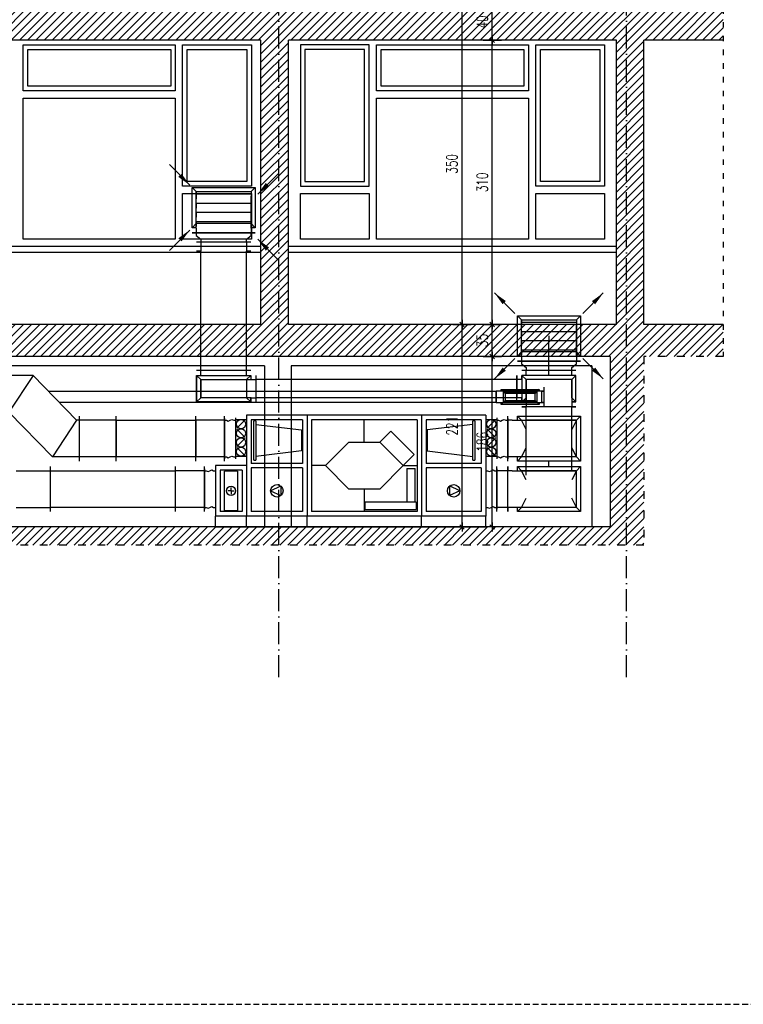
# Model space of a CAD drawing. Header units: millimetres. Extents: x 167273 to 188273, y -125105 to -88145.
# Tile 18 of 210: x 171585 to 172375, y -125105 to -124031. Entities that reach past the tile are written whole.
import ezdxf

# ---------------------------------------------------------------- set-up
doc = ezdxf.new("R2010")
doc.units = ezdxf.units.MM
for name, pattern in [('ACAD_ISO03W100', [30, 12, -18]), ('ACAD_ISO10W100', [18, 12, -3, 0, -3]), ('HIDDEN', [9.525, 6.35, -3.175])]:
    doc.linetypes.add(name, pattern=pattern)
for name, color, linetype in [('a-osie', 1, 'ACAD_ISO10W100'), ('a-wymiary', 9, 'Continuous'), ('b-cienka', 9, 'Continuous'), ('b-przerywana1', 9, 'ACAD_ISO03W100'), ('b-przerywana2', 2, 'ACAD_ISO03W100'), ('b-widokowa', 7, 'Continuous'), ('b-ściany', 2, 'Continuous'), ('h-hatch', 8, 'Continuous')]:
    doc.layers.add(name, color=color, linetype=linetype)
doc.layers.add('x-revclouds', color=190, linetype='HIDDEN', plot=False)
doc.styles.add('FDBES', font='romans.shx', dxfattribs={"width": 0.7, "height": 10})
doc.styles.add('PPAB_100', font='romans.shx', dxfattribs={"width": 0.7, "height": 12})
doc.dimstyles.new('FDBES', dxfattribs={"dimscale": 50, "dimtxt": 4, "dimasz": 2.5, "dimexe": 0.8, "dimexo": 2, "dimgap": 1, "dimtad": 1, "dimdsep": 46, "dimtxsty": 'FDBES', "dimcen": 2.5, "dimclrd": 4, "dimclre": 5, "dimadec": 0, "dimazin": 0, "dimtfac": 1, "dimtmove": 0, "dimatfit": 3, "dimfxl": 0, "dimarcsym": 0})
doc.dimstyles.new('newPPAB_100', dxfattribs={"dimscale": 0, "dimtxt": 16, "dimasz": 1, "dimexe": 10, "dimexo": 10, "dimgap": 5, "dimtad": 1, "dimdec": 0, "dimzin": 0, "dimdsep": 46, "dimtxsty": 'PPAB_100', "dimblk": 'tick_50', "dimcen": 0.09, "dimdle": 5, "dimse1": 1, "dimse2": 1, "dimclrd": 9, "dimclre": 9, "dimclrt": 161, "dimadec": 0, "dimazin": 0, "dimtfac": 1, "dimtdec": 0, "dimtix": 1, "dimtmove": 2, "dimatfit": 0, "dimldrblk": 'tick_50', "dimfxl": 0, "dimtolj": 1, "dimtzin": 0, "dimarcsym": 0})
pattern_1 = [(45, (-27340.6366, 31489.7547), (-4.49012806, 4.49012806), [])]

# ---------------------------------------------------------------- blocks, each defined once
blk = doc.blocks.new('tick_50')
at = {"color": 9, "ltscale": 20}
for p, q in [((-5, 0), (5, 0)), ((0, 10), (0, -10))]:
    blk.add_line(p, q, dxfattribs=at)
at = {"color": 0}
blk.add_line((2.5, 2.5), (-2.5, -2.5), dxfattribs=at)
blk = doc.blocks.new('went_piwnica_przekroj')
at = {"layer": 'h-hatch', "extrusion": (1, 1.54074e-32, 6.12323e-17)}
for p, q in [((5330.8, -1271), (5335.3, -1275.5)), ((5335.3, -1275.5), (5395.3, -1275.5)), ((5335.3, -1275.5), (5335.3, -1280.5)), ((5395.3, -1275.5), (5399.8, -1271)), ((5395.3, -1275.5), (5395.3, -1280.5)), ((5335.3, -1310.5), (5335.3, -1280.5)), ((5395.3, -1315.5), (5395.3, -1280.5)), ((5330.8, -1315), (5335.3, -1310.5)), ((5335.3, -1315.5), (5335.3, -1310.5)), ((5399.8, -1315), (5395.3, -1310.5)), ((5335.3, -1320.5), (5330.8, -1320.5)), ((5335.3, -1315.5), (5335.3, -1318.5)), ((5335.3, -1318.5), (5335.3, -1320.5)), ((5395.3, -1320.5), (5335.3, -1320.5)), ((5395.3, -1315.5), (5395.3, -1318.5)), ((5395.3, -1318.5), (5395.3, -1320.5)), ((5399.8, -1320.5), (5395.3, -1320.5)), ((5685.8, -1411), (5690.3, -1415.5)), ((5685.8, -1411), (5754.8, -1411)), ((5685.8, -1455), (5685.8, -1411)), ((5690.3, -1415.5), (5750.3, -1415.5)), ((5690.3, -1415.5), (5690.3, -1420.5)), ((5750.3, -1415.5), (5754.8, -1411)), ((5750.3, -1415.5), (5750.3, -1420.5)), ((5754.8, -1411), (5754.8, -1455)), ((5690.3, -1450.5), (5690.3, -1420.5)), ((5750.3, -1455.5), (5750.3, -1420.5)), ((5720.3, -1433), (5720.3, -1438)), ((5720.3, -1460.5), (5720.3, -1438)), ((5685.8, -1455), (5690.3, -1450.5)), ((5690.3, -1455), (5685.8, -1455)), ((5690.3, -1460.5), (5685.8, -1460.5)), ((5690.3, -1455.5), (5690.3, -1450.5)), ((5690.3, -1455.5), (5690.3, -1458.5)), ((5690.3, -1458.5), (5690.3, -1460.5)), ((5750.3, -1460.5), (5690.3, -1460.5)), ((5754.8, -1455), (5750.3, -1450.5)), ((5754.8, -1455), (5750.3, -1455)), ((5750.3, -1455.5), (5750.3, -1458.5)), ((5750.3, -1458.5), (5750.3, -1460.5)), ((5754.8, -1460.5), (5750.3, -1460.5))]:
    blk.add_line(p, q, dxfattribs=at)
at = {"layer": 'h-hatch', "extrusion": (-3.67394e-16, -1, 1.83697e-16)}
for p, q in [((5330.8, -1271), (5399.8, -1271)), ((5330.8, -1315), (5330.8, -1271)), ((5330.8, -1271), (5335.3, -1275.5)), ((5399.8, -1271), (5395.3, -1275.5)), ((5399.8, -1271), (5399.8, -1315)), ((5330.8, -1315), (5335.3, -1310.5)), ((5395.3, -1310.5), (5399.8, -1315)), ((5335.3, -1315), (5330.8, -1315)), ((5399.8, -1315), (5395.3, -1315))]:
    blk.add_line(p, q, dxfattribs=at)
at = {"layer": 'h-hatch', "extrusion": (-2.44929e-16, 1, -1.60812e-16)}
for p, q in [((5330.8, -1315), (5330.8, -1271)), ((5335.3, -1275.5), (5395.3, -1275.5)), ((5335.3, -1310.5), (5335.3, -1275.5)), ((5335.3, -1278), (5395.3, -1278)), ((5335.3, -1278), (5335.3, -1283.5)), ((5395.3, -1275.5), (5395.3, -1310.5)), ((5395.3, -1278), (5395.3, -1283.5)), ((5335.3, -1288), (5395.3, -1288)), ((5335.3, -1288), (5335.3, -1293.5)), ((5395.3, -1288), (5395.3, -1293.5)), ((5335.3, -1298), (5395.3, -1298)), ((5335.3, -1298), (5335.3, -1303.5)), ((5395.3, -1298), (5395.3, -1303.5)), ((5335.3, -1308), (5395.3, -1308)), ((5335.3, -1308), (5335.3, -1313.5)), ((5395.3, -1310.5), (5335.3, -1310.5)), ((5395.3, -1308), (5395.3, -1313.5)), ((5335.3, -1315), (5330.8, -1315)), ((5399.8, -1315), (5395.3, -1315)), ((5685.8, -1455), (5685.8, -1411)), ((5690.3, -1415.5), (5750.3, -1415.5)), ((5690.3, -1450.5), (5690.3, -1415.5)), ((5690.3, -1418), (5750.3, -1418)), ((5690.3, -1418), (5690.3, -1423.5)), ((5750.3, -1415.5), (5750.3, -1450.5)), ((5750.3, -1418), (5750.3, -1423.5)), ((5690.3, -1428), (5750.3, -1428)), ((5690.3, -1428), (5690.3, -1433.5)), ((5750.3, -1428), (5750.3, -1433.5)), ((5690.3, -1438), (5750.3, -1438)), ((5690.3, -1438), (5690.3, -1443.5)), ((5750.3, -1438), (5750.3, -1443.5)), ((5690.3, -1448), (5750.3, -1448)), ((5690.3, -1448), (5690.3, -1453.5)), ((5750.3, -1448), (5750.3, -1453.5)), ((5690.3, -1455), (5685.8, -1455)), ((5750.3, -1450.5), (5690.3, -1450.5)), ((5754.8, -1455), (5750.3, -1455))]:
    blk.add_line(p, q, dxfattribs=at)
at = {"layer": 'h-hatch'}
for p, q in [((5330.8, -1320.5), (5335.3, -1320.5)), ((5335.3, -1320.5), (5395.3, -1320.4)), ((5335.3, -1320.5), (5335.3, -1323.5)), ((5395.3, -1320.4), (5399.8, -1320.4)), ((5395.3, -1323.4), (5395.3, -1320.4)), ((5335.3, -1323.5), (5340.3, -1327.5)), ((5335.8, -1330.5), (5340.3, -1330.5)), ((5340.3, -1327.5), (5340.3, -1330.5)), ((5340.3, -1330.5), (5390.3, -1330.4)), ((5340.3, -1330.5), (5340.3, -1340.5)), ((5390.3, -1327.4), (5395.3, -1323.4)), ((5390.3, -1330.4), (5390.3, -1327.4)), ((5390.3, -1330.4), (5390.3, -1340.4)), ((5390.3, -1330.4), (5394.8, -1330.4)), ((5685.8, -1460.5), (5690.3, -1460.5)), ((5690.3, -1460.5), (5750.3, -1460.4)), ((5690.3, -1460.5), (5690.3, -1463.5)), ((5720.3, -1463.5), (5720.3, -1460.5)), ((5750.3, -1460.4), (5754.8, -1460.4)), ((5750.3, -1463.4), (5750.3, -1460.4)), ((5690.3, -1463.5), (5695.3, -1467.5)), ((5690.8, -1470.5), (5695.3, -1470.5)), ((5695.3, -1467.5), (5695.3, -1470.5)), ((5695.3, -1470.5), (5745.3, -1470.4)), ((5720.3, -1467.5), (5720.3, -1463.5)), ((5720.3, -1470.5), (5720.3, -1467.5)), ((5745.3, -1467.4), (5750.3, -1463.4)), ((5745.3, -1470.4), (5745.3, -1467.4)), ((5745.3, -1470.4), (5749.8, -1470.4)), ((5366.3, -1523, -50.4), (5366.3, -1567, -50.4)), ((5366.3, -1525, -50.4), (5368.3, -1525, -50.4)), ((5368.3, -1525, -50.4), (5370.3, -1526, -50.4)), ((5370.3, -1526, -50.4), (5372.3, -1525, -50.4)), ((5372.3, -1525, -50.4), (5374.3, -1524, -50.4)), ((5374.3, -1524, -50.4), (5376.3, -1525, -50.4)), ((5376.3, -1525, -50.4), (5378.3, -1525, -50.4)), ((5378.3, -1522.2, -50.4), (5378.3, -1566.2, -50.4)), ((5378.3, -1523, -50.4), (5378.3, -1567, -50.4)), ((5378.3, -1524.2, -50.4), (5390.3, -1524.2, -50.4)), ((5388.8, -1524.7, -50.4), (5379.8, -1533.7, -50.4)), ((5390.3, -1519.5, -50.4), (5390.3, -1574.5, -50.4)), ((5456.3, -1519.5, -50.4), (5390.3, -1519.5, -50.4)), ((5390.3, -1522.2, -50.4), (5390.3, -1566.2, -50.4)), ((5395.3, -1524.5, -50.4), (5395.3, -1572, -50.4)), ((5451.3, -1524.5, -50.4), (5395.3, -1524.5, -50.4)), ((5398.3, -1568.5, -50.4), (5398.3, -1525.5, -50.4)), ((5400.3, -1525.5, -50.4), (5398.3, -1525.5, -50.4)), ((5400.3, -1525.5, -50.4), (5400.3, -1568.5, -50.4)), ((5451.3, -1524.5, -50.4), (5451.3, -1572, -50.4)), ((5456.3, -1519.5, -50.4), (5456.3, -1574.5, -50.4)), ((5456.3, -1519.5, -50.4), (5456.3, -1629.5, -50.4)), ((5581.3, -1519.5, -50.4), (5456.3, -1519.5, -50.4)), ((5461.3, -1524.5, -50.4), (5461.3, -1624.5, -50.4)), ((5576.3, -1524.5, -50.4), (5461.3, -1524.5, -50.4)), ((5518.8, -1549, -50.4), (5518.8, -1524.5, -50.4)), ((5576.3, -1524.5, -50.4), (5576.3, -1624.5, -50.4)), ((5581.3, -1519.5, -50.4), (5581.3, -1629.5, -50.4)), ((5581.3, -1519.5, -50.4), (5581.3, -1574.5, -50.4)), ((5651.3, -1519.5, -50.4), (5581.3, -1519.5, -50.4)), ((5586.3, -1524.5, -50.4), (5586.3, -1572, -50.4)), ((5646.3, -1524.5, -50.4), (5586.3, -1524.5, -50.4)), ((5637.3, -1568.5, -50.4), (5637.3, -1525.5, -50.4)), ((5639.3, -1525.5, -50.4), (5637.3, -1525.5, -50.4)), ((5639.3, -1525.5, -50.4), (5639.3, -1568.5, -50.4)), ((5646.3, -1524.5, -50.4), (5646.3, -1572, -50.4)), ((5651.3, -1519.5, -50.4), (5651.3, -1574.5, -50.4)), ((5651.3, -1522.2, -50.4), (5651.3, -1566.2, -50.4)), ((5651.3, -1524.2, -50.4), (5663.3, -1524.2, -50.4)), ((5661.8, -1524.7, -50.4), (5652.8, -1533.7, -50.4)), ((5663.3, -1522.2, -50.4), (5663.3, -1566.2, -50.4)), ((5663.3, -1523, -50.4), (5663.3, -1567, -50.4)), ((5663.3, -1525, -50.4), (5665.3, -1525, -50.4)), ((5665.3, -1525, -50.4), (5667.3, -1526, -50.4)), ((5667.3, -1526, -50.4), (5669.3, -1525, -50.4)), ((5669.3, -1525, -50.4), (5671.3, -1524, -50.4)), ((5671.3, -1524, -50.4), (5673.3, -1525, -50.4)), ((5673.3, -1525, -50.4), (5675.3, -1525, -50.4)), ((5675.3, -1523, -50.4), (5675.3, -1567, -50.4)), ((5388.8, -1543.7, -50.4), (5379.8, -1534.7, -50.4)), ((5400.3, -1529.5, -50.4), (5450.3, -1535.5, -50.4)), ((5450.3, -1535.5, -50.4), (5450.3, -1558.5, -50.4)), ((5637.3, -1529.5, -50.4), (5587.3, -1535.5, -50.4)), ((5587.3, -1535.5, -50.4), (5587.3, -1558.5, -50.4)), ((5661.8, -1543.7, -50.4), (5652.8, -1534.7, -50.4)), ((5388.8, -1544.7, -50.4), (5379.8, -1553.7, -50.4)), ((5535.8, -1549, -50.4), (5547.8, -1537, -50.4)), ((5547.8, -1537, -50.4), (5573.3, -1562.5, -50.4)), ((5661.8, -1544.7, -50.4), (5652.8, -1553.7, -50.4)), ((5388.8, -1563.7, -50.4), (5379.8, -1554.7, -50.4)), ((5476.3, -1574.5, -50.4), (5501.8, -1549, -50.4)), ((5501.8, -1549, -50.4), (5535.8, -1549, -50.4)), ((5561.3, -1574.5, -50.4), (5535.8, -1549, -50.4)), ((5535.8, -1549, -50.4), (5561.3, -1574.5, -50.4)), ((5661.8, -1563.7, -50.4), (5652.8, -1554.7, -50.4)), ((5366.3, -1565, -50.4), (5368.3, -1565, -50.4)), ((5368.3, -1565, -50.4), (5370.3, -1566, -50.4)), ((5370.3, -1566, -50.4), (5372.3, -1565, -50.4)), ((5372.3, -1565, -50.4), (5374.3, -1564, -50.4)), ((5374.3, -1564, -50.4), (5376.3, -1565, -50.4)), ((5376.3, -1565, -50.4), (5378.3, -1565, -50.4)), ((5378.3, -1564.2, -50.4), (5390.3, -1564.2, -50.4)), ((5450.3, -1558.5, -50.4), (5400.3, -1564.5, -50.4)), ((5573.3, -1562.5, -50.4), (5561.3, -1574.5, -50.4)), ((5587.3, -1558.5, -50.4), (5637.3, -1564.5, -50.4)), ((5651.3, -1564.2, -50.4), (5663.3, -1564.2, -50.4)), ((5663.3, -1565, -50.4), (5665.3, -1565, -50.4)), ((5665.3, -1565, -50.4), (5667.3, -1566, -50.4)), ((5667.3, -1566, -50.4), (5669.3, -1565, -50.4)), ((5669.3, -1565, -50.4), (5671.3, -1564, -50.4)), ((5671.3, -1564, -50.4), (5673.3, -1565, -50.4)), ((5673.3, -1565, -50.4), (5675.3, -1565, -50.4)), ((5344.3, -1578, -50.4), (5344.3, -1622, -50.4)), ((5350.3, -1580, -50.4), (5352.3, -1579, -50.4)), ((5352.3, -1579, -50.4), (5354.3, -1580, -50.4)), ((5356.3, -1574.5, -50.4), (5356.3, -1629.5, -50.4)), ((5390.3, -1574.5, -50.4), (5356.3, -1574.5, -50.4)), ((5356.3, -1578, -50.4), (5356.3, -1622, -50.4)), ((5390.3, -1574.5, -50.4), (5390.3, -1629.5, -50.4)), ((5390.3, -1574.5, -50.4), (5390.3, -1629.5, -50.4)), ((5451.3, -1572, -50.4), (5395.3, -1572, -50.4)), ((5395.3, -1577, -50.4), (5395.3, -1624.5, -50.4)), ((5451.3, -1577, -50.4), (5395.3, -1577, -50.4)), ((5398.3, -1568.5, -50.4), (5400.3, -1568.5, -50.4)), ((5451.3, -1577, -50.4), (5451.3, -1624.5, -50.4)), ((5456.3, -1574.5, -50.4), (5456.3, -1629.5, -50.4)), ((5476.3, -1574.5, -50.4), (5461.3, -1574.5, -50.4)), ((5501.8, -1600, -50.4), (5476.3, -1574.5, -50.4)), ((5561.3, -1574.5, -50.4), (5535.8, -1600, -50.4)), ((5561.3, -1574.5, -50.4), (5576.3, -1574.5, -50.4)), ((5565.3, -1577.5, -50.4), (5574.3, -1577.5, -50.4)), ((5565.3, -1577.5, -50.4), (5565.3, -1614.5, -50.4)), ((5574.3, -1614.5, -50.4), (5574.3, -1577.5, -50.4)), ((5581.3, -1574.5, -50.4), (5581.3, -1629.5, -50.4)), ((5646.3, -1572, -50.4), (5586.3, -1572, -50.4)), ((5586.3, -1577, -50.4), (5586.3, -1624.5, -50.4)), ((5646.3, -1577, -50.4), (5586.3, -1577, -50.4)), ((5637.3, -1568.5, -50.4), (5639.3, -1568.5, -50.4)), ((5646.3, -1577, -50.4), (5646.3, -1624.5, -50.4)), ((5651.3, -1574.5, -50.4), (5651.3, -1629.5, -50.4)), ((5651.3, -1578, -50.4), (5651.3, -1622, -50.4)), ((5657.3, -1580, -50.4), (5659.3, -1579, -50.4)), ((5659.3, -1579, -50.4), (5661.3, -1580, -50.4)), ((5663.3, -1578, -50.4), (5663.3, -1622, -50.4)), ((5344.3, -1580, -50.4), (5346.3, -1580, -50.4)), ((5346.3, -1580, -50.4), (5348.3, -1581, -50.4)), ((5348.3, -1581, -50.4), (5350.3, -1580, -50.4)), ((5354.3, -1580, -50.4), (5356.3, -1580, -50.4)), ((5361.3, -1579.5, -50.4), (5361.3, -1624.5, -50.4)), ((5385.3, -1579.5, -50.4), (5361.3, -1579.5, -50.4)), ((5366.3, -1623.5, -50.4), (5366.3, -1580.5, -50.4)), ((5380.3, -1580.5, -50.4), (5366.3, -1580.5, -50.4)), ((5380.3, -1580.5, -50.4), (5380.3, -1623.5, -50.4)), ((5385.3, -1579.5, -50.4), (5385.3, -1624.5, -50.4)), ((5651.3, -1580, -50.4), (5653.3, -1580, -50.4)), ((5653.3, -1580, -50.4), (5655.3, -1581, -50.4)), ((5655.3, -1581, -50.4), (5657.3, -1580, -50.4)), ((5661.3, -1580, -50.4), (5663.3, -1580, -50.4)), ((5373.3, -1602, -50.4), (5373.3, -1598.5, -50.4)), ((5416.5, -1602, -50.4), (5427.8, -1596.7, -50.4)), ((5427.8, -1596.7, -50.4), (5427.8, -1607.2, -50.4)), ((5535.8, -1600, -50.4), (5501.8, -1600, -50.4)), ((5518.8, -1600, -50.4), (5518.8, -1624.5, -50.4)), ((5611.9, -1596.7, -50.4), (5611.9, -1607.2, -50.4)), ((5623.2, -1602, -50.4), (5611.9, -1596.7, -50.4)), ((5373.3, -1602, -50.4), (5369.8, -1602, -50.4)), ((5373.3, -1602, -50.4), (5373.3, -1605.5, -50.4)), ((5373.3, -1602, -50.4), (5376.8, -1602, -50.4)), ((5416.5, -1602, -50.4), (5427.8, -1607.2, -50.4)), ((5623.2, -1602, -50.4), (5611.9, -1607.2, -50.4)), ((5344.3, -1620, -50.4), (5346.3, -1620, -50.4)), ((5346.3, -1620, -50.4), (5348.3, -1621, -50.4)), ((5348.3, -1621, -50.4), (5350.3, -1620, -50.4)), ((5350.3, -1620, -50.4), (5352.3, -1619, -50.4)), ((5352.3, -1619, -50.4), (5354.3, -1620, -50.4)), ((5354.3, -1620, -50.4), (5356.3, -1620, -50.4)), ((5519.8, -1622.5, -50.4), (5519.8, -1614.5, -50.4)), ((5575.3, -1614.5, -50.4), (5519.8, -1614.5, -50.4)), ((5574.3, -1614.5, -50.4), (5565.3, -1614.5, -50.4)), ((5575.3, -1614.5, -50.4), (5575.3, -1622.5, -50.4)), ((5651.3, -1620, -50.4), (5653.3, -1620, -50.4)), ((5653.3, -1620, -50.4), (5655.3, -1621, -50.4)), ((5655.3, -1621, -50.4), (5657.3, -1620, -50.4)), ((5657.3, -1620, -50.4), (5659.3, -1619, -50.4)), ((5659.3, -1619, -50.4), (5661.3, -1620, -50.4)), ((5661.3, -1620, -50.4), (5663.3, -1620, -50.4)), ((5356.3, -1641.5, -50.4), (5356.3, -1629.5, -50.4)), ((5390.3, -1629.5, -50.4), (5356.3, -1629.5, -50.4)), ((5385.3, -1624.5, -50.4), (5361.3, -1624.5, -50.4)), ((5366.3, -1623.5, -50.4), (5380.3, -1623.5, -50.4)), ((5390.3, -1641.5, -50.4), (5390.3, -1629.5, -50.4)), ((5390.3, -1641.5, -50.4), (5390.3, -1629.5, -50.4)), ((5456.3, -1629.5, -50.4), (5390.3, -1629.5, -50.4)), ((5451.3, -1624.5, -50.4), (5395.3, -1624.5, -50.4)), ((5456.3, -1641.5, -50.4), (5456.3, -1629.5, -50.4)), ((5581.3, -1629.5, -50.4), (5456.3, -1629.5, -50.4)), ((5576.3, -1624.5, -50.4), (5461.3, -1624.5, -50.4)), ((5519.8, -1622.5, -50.4), (5575.3, -1622.5, -50.4)), ((5581.3, -1641.5, -50.4), (5581.3, -1629.5, -50.4)), ((5651.3, -1629.5, -50.4), (5581.3, -1629.5, -50.4)), ((5646.3, -1624.5, -50.4), (5586.3, -1624.5, -50.4)), ((5651.3, -1641.5, -50.4), (5651.3, -1629.5, -50.4)), ((5390.3, -1641.5, -50.4), (5356.3, -1641.5, -50.4)), ((5456.3, -1641.5, -50.4), (5390.3, -1641.5, -50.4)), ((5581.3, -1641.5, -50.4), (5456.3, -1641.5, -50.4)), ((5651.3, -1641.5, -50.4), (5581.3, -1641.5, -50.4))]:
    blk.add_line(p, q, dxfattribs=at)
at = {"layer": 'h-hatch', "extrusion": (-1, -0.000573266, -5.02626e-10)}
for p, q in [((5340.3, -1340.5), (5335.8, -1340.5)), ((5340.3, -1470.5), (5340.3, -1340.5)), ((5394.8, -1340.4), (5390.3, -1340.4)), ((5390.3, -1470.4), (5390.3, -1340.4)), ((5335.8, -1470.5), (5340.3, -1470.5)), ((5340.3, -1470.5), (5390.3, -1470.4)), ((5390.3, -1470.4), (5394.8, -1470.4))]:
    blk.add_line(p, q, dxfattribs=at)
at = {"layer": 'h-hatch', "extrusion": (-1, -6.12323e-17, 6.12323e-17)}
for p, q in [((5335.8, -1470.5), (5340.3, -1470.5)), ((5340.3, -1475.5), (5340.3, -1470.5)), ((5340.3, -1470.5), (5390.3, -1470.5)), ((5390.3, -1470.5), (5394.8, -1470.5)), ((5390.3, -1475.5), (5390.3, -1470.5)), ((5690.8, -1470.5), (5695.3, -1470.5)), ((5695.3, -1475.5), (5695.3, -1470.5)), ((5695.3, -1470.5), (5745.3, -1470.5)), ((5720.3, -1475.5), (5720.3, -1470.5)), ((5720.3, -1475.5), (5720.3, -1470.5)), ((5745.3, -1470.5), (5749.8, -1470.5)), ((5745.3, -1475.5), (5745.3, -1470.5)), ((5335.8, -1476), (5335.8, -1505)), ((5340.3, -1476), (5340.3, -1475.5)), ((5390.3, -1476), (5390.3, -1475.5)), ((5690.8, -1476), (5690.8, -1476)), ((5690.8, -1476), (5690.8, -1480.5)), ((5695.3, -1476), (5695.3, -1475.5)), ((5720.3, -1476), (5720.3, -1475.5)), ((5720.3, -1476), (5720.3, -1475.5)), ((5745.3, -1476), (5745.3, -1475.5)), ((5745.3, -1480.5), (5745.3, -1500.5)), ((5690.8, -1500.5), (5690.8, -1505)), ((5335.8, -1505), (5394.8, -1505)), ((5690.8, -1505), (5695.3, -1505)), ((5745.3, -1505), (5749.8, -1505))]:
    blk.add_line(p, q, dxfattribs=at)
at = {"layer": 'h-hatch', "extrusion": (-1.22465e-16, -3.42114e-48, -1)}
for p, q in [((5157.2, -1476.2, -50.4), (5127.8, -1476.2, -50.4)), ((5157.2, -1476.2, -50.4), (5130.8, -1516.2, -50.4)), ((5204.8, -1525, -50.4), (5157.2, -1476.2, -50.4)), ((5178.4, -1565, -50.4), (5130.8, -1516.2, -50.4)), ((5204.8, -1525, -50.4), (5178.4, -1565, -50.4)), ((5207.8, -1525, -50.4), (5204.8, -1525, -50.4)), ((5207.8, -1525, -50.4), (5207.8, -1520.5, -50.4)), ((5207.8, -1565, -50.4), (5207.8, -1525, -50.4)), ((5247.8, -1525, -50.4), (5247.8, -1520.5, -50.4)), ((5247.8, -1525, -50.4), (5247.8, -1565, -50.4)), ((5247.8, -1525, -50.4), (5334.8, -1525, -50.4)), ((5334.8, -1525, -50.4), (5334.8, -1520.5, -50.4)), ((5334.8, -1525, -50.4), (5334.8, -1520.5, -50.4)), ((5334.8, -1525, -50.4), (5334.8, -1565, -50.4)), ((5337.8, -1525, -50.4), (5334.8, -1525, -50.4)), ((5334.8, -1565, -50.4), (5334.8, -1525, -50.4)), ((5363.3, -1525, -50.4), (5337.8, -1525, -50.4)), ((5366.3, -1525, -50.4), (5363.3, -1525, -50.4)), ((5366.3, -1525, -50.4), (5366.3, -1520.5, -50.4)), ((5366.3, -1565, -50.4), (5366.3, -1525, -50.4)), ((5207.8, -1565, -50.4), (5178.4, -1565, -50.4)), ((5207.8, -1569.5, -50.4), (5207.8, -1565, -50.4)), ((5247.8, -1569.5, -50.4), (5247.8, -1565, -50.4)), ((5334.8, -1565, -50.4), (5247.8, -1565, -50.4)), ((5334.8, -1569.5, -50.4), (5334.8, -1565, -50.4)), ((5337.8, -1565, -50.4), (5334.8, -1565, -50.4)), ((5334.8, -1569.5, -50.4), (5334.8, -1565, -50.4)), ((5363.3, -1565, -50.4), (5337.8, -1565, -50.4)), ((5366.3, -1565, -50.4), (5363.3, -1565, -50.4)), ((5366.3, -1569.5, -50.4), (5366.3, -1565, -50.4)), ((5312.8, -1580, -50.4), (5312.8, -1575.5, -50.4)), ((5344.3, -1580, -50.4), (5344.3, -1575.5, -50.4)), ((5663.3, -1580, -50.4), (5663.3, -1575.5, -50.4)), ((5675.3, -1580, -50.4), (5675.3, -1575.5, -50.4)), ((5175.8, -1580, -50.4), (5312.8, -1580, -50.4)), ((5315.8, -1580, -50.4), (5312.8, -1580, -50.4)), ((5312.8, -1620, -50.4), (5312.8, -1580, -50.4)), ((5341.3, -1580, -50.4), (5315.8, -1580, -50.4)), ((5344.3, -1580, -50.4), (5341.3, -1580, -50.4)), ((5344.3, -1620, -50.4), (5344.3, -1580, -50.4)), ((5663.3, -1620, -50.4), (5663.3, -1580, -50.4)), ((5675.3, -1580, -50.4), (5663.3, -1580, -50.4)), ((5675.3, -1620, -50.4), (5675.3, -1580, -50.4)), ((5312.8, -1620, -50.4), (5175.8, -1620, -50.4)), ((5315.8, -1620, -50.4), (5312.8, -1620, -50.4)), ((5312.8, -1624.5, -50.4), (5312.8, -1620, -50.4)), ((5341.3, -1620, -50.4), (5315.8, -1620, -50.4)), ((5344.3, -1620, -50.4), (5341.3, -1620, -50.4)), ((5344.3, -1624.5, -50.4), (5344.3, -1620, -50.4)), ((5663.3, -1624.5, -50.4), (5663.3, -1620, -50.4)), ((5675.3, -1620, -50.4), (5663.3, -1620, -50.4)), ((5675.3, -1624.5, -50.4), (5675.3, -1620, -50.4))]:
    blk.add_line(p, q, dxfattribs=at)
at = {"layer": 'h-hatch', "extrusion": (0, 1, -1.83697e-16)}
for p, q in [((5335.8, -1476), (5340.3, -1480.5)), ((5335.8, -1476), (5335.8, -1505)), ((5335.8, -1476), (5340.3, -1480.5)), ((5335.8, -1476), (5335.8, -1505)), ((5340.3, -1500.5), (5340.3, -1480.5)), ((5340.3, -1500.5), (5340.3, -1480.5)), ((5390.3, -1480.5), (5394.8, -1476)), ((5390.3, -1480.5), (5394.8, -1476)), ((5390.3, -1480.5), (5390.3, -1500.5)), ((5668.1, -1491.3), (5670.1, -1493.3)), ((5668.1, -1491.3), (5709.6, -1491.3)), ((5668.1, -1493.3), (5668.1, -1491.3)), ((5709.6, -1491.3), (5707.6, -1493.3)), ((5709.6, -1491.3), (5709.6, -1493.3)), ((5715.1, -1493.3), (5715.1, -1488.8)), ((5335.8, -1505), (5340.3, -1500.5)), ((5335.8, -1505), (5340.3, -1500.5)), ((5390.3, -1500.5), (5340.3, -1500.5)), ((5394.8, -1505), (5390.3, -1500.5)), ((5394.8, -1505), (5390.3, -1500.5)), ((5394.8, -1505), (5394.8, -1500.5)), ((5662.6, -1493.3), (5662.6, -1499.5)), ((5715.1, -1493.3), (5662.6, -1493.3)), ((5662.6, -1499.5), (5662.6, -1505.8)), ((5712.1, -1493.3), (5712.1, -1505.8)), ((5712.1, -1493.3), (5715.1, -1493.3)), ((5715.1, -1499.5), (5715.1, -1493.3)), ((5715.1, -1499.5), (5715.1, -1493.3)), ((5715.1, -1505.8), (5715.1, -1499.5)), ((5715.1, -1505.8), (5715.1, -1499.5)), ((5335.8, -1505), (5394.8, -1505)), ((5335.8, -1505), (5394.8, -1505)), ((5662.6, -1505.8), (5715.1, -1505.8)), ((5670.1, -1505.8), (5668.1, -1507.8)), ((5668.1, -1507.8), (5668.1, -1505.8)), ((5709.6, -1507.8), (5668.1, -1507.8)), ((5709.6, -1507.8), (5707.6, -1505.8)), ((5709.6, -1505.8), (5709.6, -1507.8)), ((5715.1, -1505.8), (5712.1, -1505.8)), ((5715.1, -1510.3), (5715.1, -1505.8)), ((5175.8, -1575.5, -50.4), (5175.8, -1580, -50.4)), ((5138.8, -1580, -50.4), (5172.8, -1580, -50.4)), ((5172.8, -1580, -50.4), (5175.8, -1580, -50.4)), ((5175.8, -1580, -50.4), (5175.8, -1620, -50.4)), ((5138.8, -1620, -50.4), (5172.8, -1620, -50.4)), ((5172.8, -1620, -50.4), (5175.8, -1620, -50.4)), ((5175.8, -1620, -50.4), (5175.8, -1624.5, -50.4))]:
    blk.add_line(p, q, dxfattribs=at)
at = {"layer": 'h-hatch', "extrusion": (1.22465e-16, 1, -6.12323e-17)}
for p, q in [((5340.3, -1480.5), (5335.8, -1476)), ((5335.8, -1505), (5335.8, -1476)), ((5335.8, -1476), (5394.8, -1476)), ((5340.3, -1480.5), (5390.3, -1480.5)), ((5340.3, -1480.5), (5340.3, -1500.5)), ((5394.8, -1476), (5390.3, -1480.5)), ((5390.3, -1480.5), (5395.3, -1480.5)), ((5394.8, -1476), (5394.8, -1480.5)), ((5395.3, -1480.5), (5400.3, -1480.5)), ((5400.3, -1476), (5400.3, -1480.5)), ((5400.3, -1480.5), (5400.3, -1500.5)), ((5335.8, -1505), (5340.3, -1500.5)), ((5390.3, -1500.5), (5340.3, -1500.5)), ((5395.3, -1500.5), (5390.3, -1500.5)), ((5394.8, -1505), (5390.3, -1500.5)), ((5394.8, -1500.5), (5394.8, -1505)), ((5395.3, -1500.5), (5400.3, -1500.5)), ((5400.3, -1500.5), (5400.3, -1505)), ((5394.8, -1505), (5335.8, -1505))]:
    blk.add_line(p, q, dxfattribs=at)
at = {"layer": 'h-hatch', "extrusion": (-1.22465e-16, -1, 1.83697e-16)}
for p, q in [((5400.3, -1476), (5400.3, -1480.5)), ((5535.3, -1480.5), (5400.3, -1480.5)), ((5685.3, -1480.5), (5535.3, -1480.5)), ((5685.3, -1480.5), (5685.3, -1476)), ((5685.3, -1476), (5685.3, -1480.5)), ((5685.3, -1500.5), (5685.3, -1480.5)), ((5690.3, -1480.5), (5685.3, -1480.5)), ((5685.3, -1480.5), (5685.3, -1500.5)), ((5690.8, -1480.5), (5690.3, -1480.5)), ((5690.8, -1476), (5695.3, -1480.5)), ((5690.8, -1476), (5690.8, -1505)), ((5749.8, -1476), (5690.8, -1476)), ((5749.8, -1476), (5745.3, -1480.5)), ((5749.8, -1505), (5749.8, -1476)), ((5400.3, -1500.5), (5400.3, -1505)), ((5535.3, -1500.5), (5400.3, -1500.5)), ((5685.3, -1500.5), (5535.3, -1500.5)), ((5690.3, -1500.5), (5685.3, -1500.5)), ((5685.3, -1505), (5685.3, -1500.5)), ((5685.3, -1505), (5685.3, -1500.5)), ((5690.8, -1500.5), (5690.3, -1500.5)), ((5695.3, -1500.5), (5690.8, -1505)), ((5749.8, -1505), (5745.3, -1500.5)), ((5690.8, -1505), (5695.3, -1505)), ((5745.3, -1505), (5749.8, -1505)), ((5207.8, -1525, -50.4), (5207.8, -1520.5, -50.4)), ((5207.8, -1565, -50.4), (5207.8, -1525, -50.4)), ((5210.8, -1525, -50.4), (5207.8, -1525, -50.4)), ((5244.8, -1525, -50.4), (5210.8, -1525, -50.4)), ((5247.8, -1525, -50.4), (5244.8, -1525, -50.4)), ((5247.8, -1525, -50.4), (5247.8, -1520.5, -50.4)), ((5247.8, -1565, -50.4), (5247.8, -1525, -50.4)), ((5207.8, -1569.5, -50.4), (5207.8, -1565, -50.4)), ((5210.8, -1565, -50.4), (5207.8, -1565, -50.4)), ((5244.8, -1565, -50.4), (5210.8, -1565, -50.4)), ((5247.8, -1565, -50.4), (5244.8, -1565, -50.4)), ((5247.8, -1569.5, -50.4), (5247.8, -1565, -50.4))]:
    blk.add_line(p, q, dxfattribs=at)
at = {"layer": 'h-hatch', "extrusion": (-3.08149e-32, 1, -1.83697e-16)}
for p, q in [((5690.8, -1476), (5690.8, -1476)), ((5690.8, -1476), (5690.8, -1476)), ((5690.8, -1476), (5690.8, -1476)), ((5690.8, -1480.5), (5690.8, -1476)), ((5690.8, -1476), (5690.8, -1476)), ((5690.8, -1480.5), (5690.8, -1476)), ((5745.3, -1500.5), (5745.3, -1480.5)), ((5690.8, -1505), (5690.8, -1500.5)), ((5690.8, -1505), (5690.8, -1500.5)), ((5690.8, -1505), (5690.8, -1504.9)), ((5690.8, -1505), (5690.8, -1505)), ((5695.3, -1505), (5690.8, -1505)), ((5690.8, -1505), (5690.8, -1505)), ((5749.8, -1505), (5745.3, -1505)), ((5749.8, -1505), (5749.8, -1505)), ((5685.8, -1520.5, -50.4), (5690.3, -1525, -50.4)), ((5685.8, -1525, -50.4), (5685.8, -1520.5, -50.4)), ((5685.8, -1520.5, -50.4), (5754.8, -1520.5, -50.4)), ((5695.3, -1535, -50.4), (5690.3, -1525, -50.4)), ((5750.3, -1525, -50.4), (5745.3, -1535, -50.4)), ((5754.8, -1520.5, -50.4), (5750.3, -1525, -50.4)), ((5750.3, -1565, -50.4), (5750.3, -1525, -50.4)), ((5754.8, -1520.5, -50.4), (5754.8, -1569.5, -50.4)), ((5690.3, -1565, -50.4), (5695.3, -1555, -50.4)), ((5750.3, -1565, -50.4), (5745.3, -1555, -50.4)), ((5690.3, -1565, -50.4), (5685.8, -1569.5, -50.4)), ((5685.8, -1569.5, -50.4), (5685.8, -1565, -50.4)), ((5754.8, -1569.5, -50.4), (5750.3, -1565, -50.4)), ((5754.8, -1569.5, -50.4), (5685.8, -1569.5, -50.4)), ((5685.8, -1575.5, -50.4), (5690.3, -1580, -50.4)), ((5685.8, -1580, -50.4), (5685.8, -1575.5, -50.4)), ((5685.8, -1575.5, -50.4), (5754.8, -1575.5, -50.4)), ((5754.8, -1575.5, -50.4), (5750.3, -1580, -50.4)), ((5754.8, -1575.5, -50.4), (5754.8, -1624.5, -50.4)), ((5695.3, -1590, -50.4), (5690.3, -1580, -50.4)), ((5750.3, -1580, -50.4), (5745.3, -1590, -50.4)), ((5750.3, -1620, -50.4), (5750.3, -1580, -50.4)), ((5690.3, -1620, -50.4), (5695.3, -1610, -50.4)), ((5750.3, -1620, -50.4), (5745.3, -1610, -50.4)), ((5690.3, -1620, -50.4), (5685.8, -1624.5, -50.4)), ((5685.8, -1624.5, -50.4), (5685.8, -1620, -50.4)), ((5754.8, -1624.5, -50.4), (5750.3, -1620, -50.4)), ((5754.8, -1624.5, -50.4), (5685.8, -1624.5, -50.4))]:
    blk.add_line(p, q, dxfattribs=at)
at = {"layer": 'h-hatch', "extrusion": (-3.08179e-32, 1, -1.83697e-16)}
for p, q in [((5695.3, -1480.5), (5690.8, -1476)), ((5690.8, -1476), (5690.8, -1476)), ((5690.8, -1480.5), (5690.8, -1476)), ((5690.8, -1476), (5690.8, -1476)), ((5690.8, -1480.5), (5690.8, -1476)), ((5745.3, -1480.5), (5695.3, -1480.5)), ((5695.3, -1480.5), (5695.3, -1500.5)), ((5690.8, -1505), (5690.8, -1500.5)), ((5690.8, -1505), (5695.3, -1500.5)), ((5690.8, -1505), (5690.8, -1500.5)), ((5690.8, -1505), (5690.8, -1505)), ((5690.8, -1505), (5690.8, -1505)), ((5695.3, -1505), (5690.8, -1505)), ((5690.8, -1505), (5690.8, -1505)), ((5749.8, -1505), (5745.3, -1505)), ((5749.8, -1505), (5749.8, -1505))]:
    blk.add_line(p, q, dxfattribs=at)
at = {"layer": 'h-hatch', "extrusion": (1, -3.06162e-16, 1.22465e-16)}
for p, q in [((5690.8, -1476), (5695.3, -1480.5)), ((5695.3, -1500.5), (5695.3, -1480.5)), ((5745.3, -1480.5), (5695.3, -1480.5)), ((5695.3, -1500.5), (5695.3, -1480.5)), ((5745.3, -1480.5), (5695.3, -1480.5)), ((5745.3, -1480.5), (5749.8, -1476)), ((5745.3, -1480.5), (5749.8, -1476)), ((5745.3, -1480.5), (5745.3, -1500.5)), ((5745.3, -1480.5), (5745.3, -1500.5)), ((5690.8, -1505), (5695.3, -1500.5)), ((5695.3, -1500.5), (5695.3, -1505)), ((5695.3, -1505.5), (5695.3, -1500.5)), ((5745.3, -1500.5), (5745.3, -1505.5)), ((5749.8, -1505), (5745.3, -1500.5)), ((5745.3, -1500.5), (5745.3, -1505.5)), ((5749.8, -1505), (5745.3, -1500.5)), ((5695.3, -1505), (5690.8, -1505)), ((5690.8, -1510.5), (5695.3, -1510.5)), ((5695.3, -1510.5), (5690.8, -1510.5)), ((5695.3, -1505), (5695.3, -1505.5)), ((5695.3, -1505), (5695.3, -1505)), ((5695.3, -1505.5), (5695.3, -1510.5)), ((5695.3, -1505.5), (5695.3, -1510.5)), ((5745.3, -1510.5), (5695.3, -1510.5)), ((5749.8, -1505), (5745.3, -1505)), ((5745.3, -1505.5), (5745.3, -1510.5)), ((5745.3, -1505.5), (5745.3, -1510.5)), ((5745.3, -1510.5), (5749.8, -1510.5)), ((5749.8, -1510.5), (5745.3, -1510.5))]:
    blk.add_line(p, q, dxfattribs=at)
at = {"layer": 'h-hatch', "extrusion": (1.22465e-16, -1, 1.83697e-16)}
for p, q in [((5173.9, -1493.3), (5662.6, -1493.3)), ((5662.6, -1505.8), (5662.6, -1493.3)), ((5662.6, -1505.8), (5186.1, -1505.8)), ((5675.3, -1525, -50.4), (5675.3, -1520.5, -50.4)), ((5675.3, -1565, -50.4), (5675.3, -1525, -50.4)), ((5680.3, -1525, -50.4), (5675.3, -1525, -50.4)), ((5680.3, -1525, -50.4), (5690.3, -1525, -50.4)), ((5685.8, -1520.5, -50.4), (5690.3, -1525, -50.4)), ((5690.3, -1525, -50.4), (5750.3, -1525, -50.4)), ((5754.8, -1520.5, -50.4), (5750.3, -1525, -50.4)), ((5750.3, -1565, -50.4), (5750.3, -1525, -50.4)), ((5680.3, -1565, -50.4), (5675.3, -1565, -50.4)), ((5675.3, -1569.5, -50.4), (5675.3, -1565, -50.4)), ((5690.3, -1565, -50.4), (5680.3, -1565, -50.4)), ((5685.8, -1569.5, -50.4), (5690.3, -1565, -50.4)), ((5750.3, -1565, -50.4), (5690.3, -1565, -50.4)), ((5750.3, -1565, -50.4), (5754.8, -1569.5, -50.4)), ((5675.3, -1575.5, -50.4), (5675.3, -1580, -50.4)), ((5685.8, -1575.5, -50.4), (5690.3, -1580, -50.4)), ((5754.8, -1575.5, -50.4), (5750.3, -1580, -50.4)), ((5680.3, -1580, -50.4), (5675.3, -1580, -50.4)), ((5680.3, -1580, -50.4), (5690.3, -1580, -50.4)), ((5690.3, -1580, -50.4), (5750.3, -1580, -50.4)), ((5750.3, -1620, -50.4), (5750.3, -1580, -50.4)), ((5680.3, -1620, -50.4), (5675.3, -1620, -50.4)), ((5675.3, -1620, -50.4), (5675.3, -1624.5, -50.4)), ((5690.3, -1620, -50.4), (5680.3, -1620, -50.4)), ((5685.8, -1624.5, -50.4), (5690.3, -1620, -50.4)), ((5750.3, -1620, -50.4), (5690.3, -1620, -50.4)), ((5750.3, -1620, -50.4), (5754.8, -1624.5, -50.4))]:
    blk.add_line(p, q, dxfattribs=at)
at = {"layer": 'h-hatch', "extrusion": (0, -1.22465e-16, -1)}
for p, q in [((5670.6, -1493.8), (5672.6, -1495.8)), ((5670.6, -1493.8), (5707.1, -1493.8)), ((5670.6, -1505.3), (5670.6, -1493.8)), ((5670.6, -1505.3), (5672.6, -1503.3)), ((5705.1, -1495.8), (5672.6, -1495.8)), ((5672.6, -1495.8), (5672.6, -1503.3)), ((5672.6, -1503.3), (5705.1, -1503.3)), ((5705.1, -1495.8), (5707.1, -1493.8)), ((5705.1, -1503.3), (5705.1, -1495.8)), ((5707.1, -1505.3), (5705.1, -1503.3)), ((5707.1, -1493.8), (5707.1, -1505.3)), ((5707.1, -1505.3), (5670.6, -1505.3))]:
    blk.add_line(p, q, dxfattribs=at)
at = {"layer": 'h-hatch', "extrusion": (-1, 3.06162e-16, -5.6241e-32)}
for p, q in [((5690.8, -1510.4), (5695.3, -1510.4)), ((5695.3, -1510.5), (5690.8, -1510.5)), ((5695.3, -1555, -50.4), (5695.3, -1510.4)), ((5695.3, -1520.5, -50.4), (5695.3, -1510.5)), ((5745.3, -1510.4), (5749.8, -1510.4)), ((5745.3, -1555, -50.4), (5745.3, -1510.4)), ((5749.8, -1510.5), (5745.3, -1510.5)), ((5745.3, -1520.5, -50.4), (5745.3, -1510.5)), ((5690.8, -1525, -50.4), (5695.3, -1525, -50.4)), ((5695.3, -1525, -50.4), (5695.3, -1520.5, -50.4)), ((5745.3, -1525, -50.4), (5695.3, -1525, -50.4)), ((5745.3, -1525, -50.4), (5745.3, -1520.5, -50.4)), ((5749.8, -1525, -50.4), (5745.3, -1525, -50.4)), ((5695.3, -1569.5, -50.4), (5695.3, -1555, -50.4)), ((5745.3, -1569.5, -50.4), (5745.3, -1555, -50.4)), ((5695.3, -1575.5, -50.4), (5695.3, -1569.5, -50.4)), ((5695.3, -1580, -50.4), (5695.3, -1575.5, -50.4)), ((5720.3, -1575.5, -50.4), (5720.3, -1569.5, -50.4)), ((5745.3, -1575.5, -50.4), (5745.3, -1569.5, -50.4)), ((5745.3, -1580, -50.4), (5745.3, -1575.5, -50.4)), ((5690.8, -1580, -50.4), (5695.3, -1580, -50.4)), ((5745.3, -1580, -50.4), (5695.3, -1580, -50.4)), ((5749.8, -1580, -50.4), (5745.3, -1580, -50.4))]:
    blk.add_line(p, q, dxfattribs=at)
at = {"layer": 'h-hatch', "extrusion": (-1, 6.12323e-17, 1.83697e-16)}
for p, q in [((5695.3, -1580, -50.4), (5690.8, -1580, -50.4)), ((5695.3, -1585, -50.4), (5695.3, -1580, -50.4)), ((5749.8, -1580, -50.4), (5745.3, -1580, -50.4))]:
    blk.add_line(p, q, dxfattribs=at)
at = {"layer": 'h-hatch'}
for centre, radius in [((5720.3, -1433), 0.005), ((5384.3, -1529.2, -50.4), 5), ((5657.3, -1529.2, -50.4), 5), ((5384.3, -1539.2, -50.4), 5), ((5657.3, -1539.2, -50.4), 5), ((5384.3, -1549.2, -50.4), 5), ((5657.3, -1549.2, -50.4), 5), ((5384.3, -1559.2, -50.4), 5), ((5657.3, -1559.2, -50.4), 5), ((5373.3, -1602, -50.4), 5), ((5423.3, -1602, -50.4), 6.8), ((5616.3, -1602, -50.4), 6.8)]:
    blk.add_circle(centre, radius, dxfattribs=at)
for points in [[(5328.2, -1268.4, -3793.2), (5306, -1246.1, -3793.2)], [(5402.4, -1278.4, -3793.2), (5424.6, -1256.1, -3793.2)], [(5328.2, -1317.5, -3793.2), (5306, -1339.8, -3793.2)], [(5402.4, -1327.5, -3793.2), (5424.6, -1349.8, -3793.2)], [(5660.9, -1386.1, -3792.7), (5683.2, -1408.4, -3792.7)], [(5779.6, -1386.1, -3792.7), (5757.3, -1408.4, -3792.7)], [(5660.9, -1479.8, -3792.7), (5683.2, -1457.5, -3792.7)], [(5779.6, -1479.8, -3792.7), (5757.3, -1457.5, -3792.7)]]:
    blk.add_leader(points, dimstyle='FDBES', override={"dimscale": 6, "dimclrd": 256}, dxfattribs=at)

msp = doc.modelspace()

# ---------------------------------------------------------------- hatches: boundary and pattern name
at = {"layer": 'h-hatch'}
h = msp.add_hatch(dxfattribs=at)
h.set_pattern_fill('ANSI31', color=256, scale=2, style=0)
h.set_pattern_definition(pattern_1)
h.paths.add_polyline_path([(172353.25, -124013.12), (172265.81, -124013.12), (172265.81, -123883.15), (172233.81, -123883.15), (172233.81, -124013.12), (171495.81, -124013.12), (171495.81, -123883.15), (171465.81, -123883.15), (171465.81, -124013.12), (171098.81, -124013.12), (171098.81, -124053.12), (172353.25, -124053.12)])
h.paths.add_polyline_path([(171098.81, -124013.12), (170730.81, -124013.12), (170730.81, -123883.15), (170700.81, -123883.15), (170700.81, -124013.12), (170700.81, -124053.12), (171098.81, -124053.12)])
h = msp.add_hatch(dxfattribs=at)
h.set_pattern_fill('ANSI31', color=256, scale=2, style=0)
h.set_pattern_definition(pattern_1)
h.paths.add_polyline_path([(172229.81, -124363.12), (171878.81, -124363.12), (171878.81, -124053.12), (171848.81, -124053.12), (171848.81, -124363.12), (171495.81, -124363.12), (171495.81, -124053.12), (171465.81, -124053.12), (171465.81, -124363.12), (171098.81, -124363.12), (171098.81, -124398.12), (172229.81, -124398.12)])
h = msp.add_hatch(dxfattribs=at)
h.set_pattern_fill('ANSI31', color=256, scale=2, style=0)
h.set_pattern_definition(pattern_1)
h.paths.add_polyline_path([(172266.81, -124053.12), (172236.81, -124053.12), (172236.81, -124363.12), (172229.81, -124363.12), (172229.81, -124398.12), (172266.81, -124398.12), (172353.25, -124398.12), (172353.25, -124363.12), (172266.81, -124363.12)])
h = msp.add_hatch(dxfattribs=at)
h.set_pattern_fill('ANSI31', color=256, scale=2, style=0)
h.set_pattern_definition(pattern_1)
h.paths.add_polyline_path([(172266.81, -124398.12), (172229.81, -124398.12), (172229.81, -124584.12), (171089.81, -124584.12), (171089.81, -124604.12), (172266.81, -124604.12)])

# ---------------------------------------------------------------- linework, layer by layer
at = {"layer": 'a-osie', "ltscale": 2}
for p, q in [((171868.31, -124748.12), (171868.31, -123872.43)), ((172247.81, -124748.12), (172247.81, -123872.43))]:
    msp.add_line(p, q, dxfattribs=at)
at = {"layer": 'b-cienka'}
for p, q in [((171848.81, -124278.12), (171495.81, -124278.12)), ((172236.81, -124278.12), (171878.81, -124278.12)), ((171495.81, -124284.12), (171848.81, -124284.12)), ((171878.81, -124284.12), (172236.81, -124284.12))]:
    msp.add_line(p, q, dxfattribs=at)
at = {"layer": 'b-przerywana1', "ltscale": 0.5}
msp.add_line((172353.25, -123883.15), (172353.25, -124398.12), dxfattribs=at)
at = {"layer": 'b-przerywana2', "ltscale": 0.7}
for p, q in [((172266.81, -124398.12), (172266.81, -124604.12)), ((172353.25, -124398.12), (172266.81, -124398.12)), ((172266.81, -124604.12), (171089.81, -124604.12))]:
    msp.add_line(p, q, dxfattribs=at)
at = {"layer": 'b-widokowa', "ltscale": 0.5}
for p, q in [((171852.81, -124408.12), (171490.81, -124408.12)), ((171852.81, -124408.12), (171852.81, -124584.12)), ((171881.81, -124408.12), (171881.81, -124584.12)), ((172209.81, -124408.12), (171881.81, -124408.12)), ((172209.81, -124408.12), (172209.81, -124584.12))]:
    msp.add_line(p, q, dxfattribs=at)
at = {"layer": 'b-ściany'}
for p, q in [((171848.81, -124053.12), (171495.81, -124053.12)), ((171848.81, -124363.12), (171848.81, -124053.1)), ((171878.81, -124363.12), (171878.81, -124053.1)), ((172236.81, -124053.12), (171878.81, -124053.12)), ((172236.81, -124363.12), (172236.81, -124053.1)), ((172266.81, -124363.12), (172266.81, -124053.1)), ((172353.25, -124053.12), (172266.81, -124053.12)), ((171848.81, -124363.12), (171495.81, -124363.12)), ((172236.81, -124363.12), (171878.81, -124363.12)), ((172353.25, -124363.12), (172266.81, -124363.12)), ((172229.81, -124398.12), (171089.81, -124398.12)), ((172229.81, -124398.12), (172229.81, -124584.12)), ((172229.81, -124584.12), (171089.81, -124584.12))]:
    msp.add_line(p, q, dxfattribs=at)
at = {"layer": 'h-hatch'}
for points in [[(171589.31, -124058.12), (171755.31, -124058.12), (171755.31, -124108.12), (171589.31, -124108.12)], [(171594.31, -124063.12), (171750.31, -124063.12), (171750.31, -124103.12), (171594.31, -124103.12)], [(171763.31, -124058.12), (171838.31, -124058.12), (171838.31, -124212.12), (171763.31, -124212.12)], [(171768.31, -124063.12), (171833.31, -124063.12), (171833.31, -124207.12), (171768.31, -124207.12)], [(171891.81, -124212.12), (171966.81, -124212.12), (171966.81, -124058.12), (171891.81, -124058.12)], [(171896.81, -124207.12), (171961.81, -124207.12), (171961.81, -124063.12), (171896.81, -124063.12)], [(171974.81, -124058.12), (172140.81, -124058.12), (172140.81, -124108.12), (171974.81, -124108.12)], [(171979.81, -124063.12), (172135.81, -124063.12), (172135.81, -124103.12), (171979.81, -124103.12)], [(172148.81, -124058.12), (172223.81, -124058.12), (172223.81, -124212.12), (172148.81, -124212.12)], [(172153.81, -124063.12), (172218.81, -124063.12), (172218.81, -124207.12), (172153.81, -124207.12)], [(171589.31, -124116.12), (171755.31, -124116.12), (171755.31, -124270.12), (171589.31, -124270.12)], [(171974.81, -124116.12), (172140.81, -124116.12), (172140.81, -124270.12), (171974.81, -124270.12)], [(171763.31, -124220.12), (171838.31, -124220.12), (171838.31, -124270.12), (171763.31, -124270.12)], [(171891.81, -124220.12), (171966.81, -124220.12), (171966.81, -124270.12), (171891.81, -124270.12)], [(172148.81, -124220.12), (172223.81, -124220.12), (172223.81, -124270.12), (172148.81, -124270.12)]]:
    msp.add_lwpolyline(points, close=True, dxfattribs=at)
at = {"layer": 'x-revclouds'}
msp.add_lwpolyline([(167773.44, -125104.89), (173273.44, -125104.89), (173273.44, -123104.89), (167773.44, -123104.89)], close=True, dxfattribs=at)

# ---------------------------------------------------------------- block references
at = {"layer": 'h-hatch'}
msp.add_blockref('went_piwnica_przekroj', (166442.81, -122942.67), dxfattribs=at)

# ---------------------------------------------------------------- dimensions: what is measured, and where the dimension line sits
at = {"layer": 'a-wymiary'}
for base, p1, p2 in [((172068.23, -124012.85), (172236.81, -124363.12), (172233.81, -124012.85)), ((172101.26, -124013.12), (172236.81, -124053.12), (172233.54, -124013.12)), ((172101.26, -124053.12), (172236.81, -124363.12), (172236.81, -124053.12)), ((172068.23, -124363.12), (172229.81, -124584.12), (172236.81, -124363.12)), ((172101.26, -124363.12), (172229.81, -124398.12), (172236.81, -124363.12)), ((172101.26, -124398.12), (172229.81, -124584.12), (172229.81, -124398.12))]:
    msp.add_linear_dim(base=base, p1=p1, p2=p2, angle=90, dimstyle='newPPAB_100', override={"dimscale": 1}, dxfattribs=at).render()

doc.saveas('drawing.dxf')
